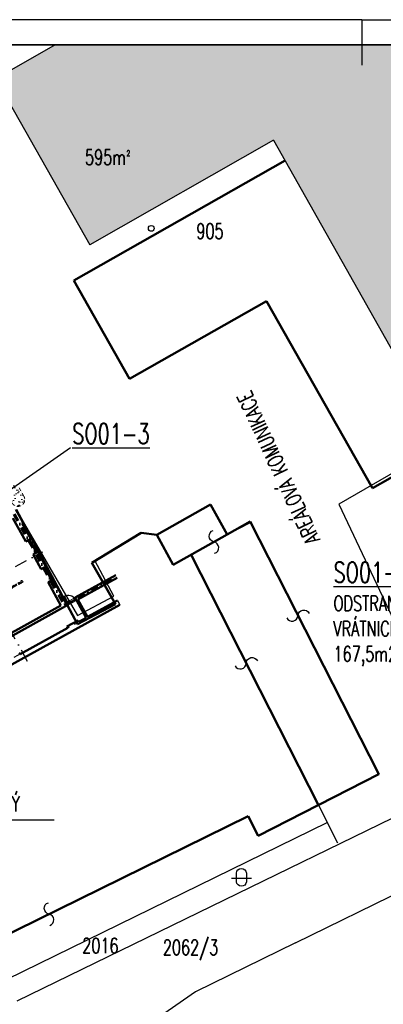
# Model space of a CAD drawing. Header units: millimetres. Extents: x 2886542 to 7567581, y -792623 to 134766.
# Tile 68 of 256: x 4116211 to 4152271, y -443093 to -345537. Entities that reach past the tile are written whole.
import ezdxf

# ---------------------------------------------------------------- set-up
doc = ezdxf.new("R2010")
doc.units = ezdxf.units.MM
for name, pattern in [('ACAD_ISO12W100', [21, 12, -3, 0, -3, 0, -3]), ('DASHDOT', [1, 0.5, -0.25, 0, -0.25]), ('DASHDOTX2', [50.8, 25.4, -12.7, 0, -12.7]), ('DIVIDE', [1.25, 0.5, -0.25, 0, -0.25, 0, -0.25])]:
    doc.linetypes.add(name, pattern=pattern)
for name, color, linetype in [('IN_C_CERCHOVANA', 7, 'DIVIDE'), ('IN_C_OSA', 6, 'DASHDOT'), ('IN_TEXT', 7, 'Continuous'), ('IN_VYPLNE OTVORU', 151, 'Continuous'), ('KATASTR', 7, 'Continuous'), ('požárničina', 10, 'Continuous')]:
    doc.layers.add(name, color=color, linetype=linetype)
for name, color, linetype, lineweight in [('IN_C_TLUSTA', 5, 'Continuous', 50), ('Text obecně', 7, 'Continuous', 25), ('Vrstva 6', 7, 'Continuous', 0)]:
    doc.layers.add(name, color=color, linetype=linetype, lineweight=lineweight)
doc.layers.add('IN_HELP', color=6, linetype='Continuous', plot=False)
doc.styles.add('KOTY', font='SIMPLEX.SHX', dxfattribs={"width": 0.7})
doc.styles.add('ROMAND', font='romand.shx', dxfattribs={"width": 0.85})
doc.dimstyles.new('IP 1_100', dxfattribs={"dimscale": 100, "dimtxt": 2.5, "dimasz": 2, "dimexe": 1, "dimexo": 5, "dimgap": 1, "dimtad": 1, "dimdec": 0, "dimzin": 0, "dimdsep": 46, "dimtxsty": 'ROMAND', "dimblk": 'ARCHTICK', "dimcen": 0.09, "dimdle": 1, "dimclrd": 256, "dimclre": 256, "dimclrt": 7, "dimadec": 0, "dimazin": 0, "dimtfac": 1, "dimtdec": 0, "dimtix": 1, "dimtmove": 2, "dimatfit": 3, "dimldrblk": 'OBLIQUE', "dimfxl": 0, "dimtolj": 1, "dimtzin": 0, "dimarcsym": 0})

# ---------------------------------------------------------------- blocks, each defined once
blk = doc.blocks.new('_ArchTick')
at = {"color": 0, "linetype": 'ByBlock', "const_width": 0.15}
blk.add_lwpolyline([(-0.5, -0.5), (0.5, 0.5)], dxfattribs=at)
blk = doc.blocks.new('nástrojárna')
at = {"linetype": 'ACAD_ISO12W100', "lineweight": 0, "ltscale": 50}
h = blk.add_hatch(dxfattribs=at)
h.set_pattern_fill('AR-SAND', color=1, scale=16, style=0)
h.paths.add_polyline_path([(4195749, -604644), (4195749, -605089), (4196429, -605089, 0.238329)], flags=17)
h.paths.add_polyline_path([(4197099, -604604, 1), (4195749, -604604), (4195749, -604604), (4195749, -604644, -0.381966), (4196549, -605539), (4195749, -605539), (4195749, -605574, 1), (4197099, -605574)])
h.paths.add_polyline_path([(4196429, -605089), (4195749, -605089), (4195749, -605539), (4196549, -605539, 0.131652)], flags=17)
h.paths.add_polyline_path([(4195838, -605403), (4196405, -605403), (4196405, -604769), (4195838, -604769)], flags=25)
h.paths.add_polyline_path([(4195838, -605403), (4196405, -605403), (4196405, -604769), (4195838, -604769)], flags=24)
at = {"layer": 'IN_C_CERCHOVANA', "color": 250, "ltscale": 50}
blk.add_line((4195789, -616814), (4196689, -616814), dxfattribs=at)
at = {"layer": 'IN_C_OSA', "color": 250, "ltscale": 2500}
for p, q in [((4189514, -620070), (4189514, -594801)), ((4135508, -611284), (4196081, -611284)), ((4163557, -619084), (4196081, -619084))]:
    blk.add_line(p, q, dxfattribs=at)
at = {"layer": 'IN_C_TLUSTA', "color": 250}
for p, q in [((4195749, -607844), (4195749, -606344)), ((4195099, -609594), (4195099, -606944)), ((4195649, -609594), (4195649, -607844)), ((4195749, -607844), (4195649, -607844)), ((4195099, -609594), (4195649, -609594)), ((4195099, -611074), (4195649, -611074)), ((4195099, -612714), (4195099, -611074)), ((4195649, -612714), (4195649, -611074)), ((4195099, -612714), (4195649, -612714)), ((4195099, -614194), (4195649, -614194)), ((4195099, -616814), (4195099, -614194)), ((4195649, -616814), (4195649, -614194)), ((4186689, -617114), (4195789, -617114)), ((4188099, -616814), (4195099, -616814)), ((4195649, -616814), (4195789, -616814)), ((4195789, -617114), (4195789, -616814)), ((4196689, -617114), (4196689, -616814)), ((4196689, -616814), (4201299, -616814)), ((4196689, -617114), (4196689, -619084)), ((4196839, -617114), (4201299, -617114)), ((4196839, -617114), (4196839, -619084)), ((4189209, -618934), (4189209, -619084)), ((4189209, -619084), (4194609, -619084)), ((4194609, -618934), (4195859, -618934)), ((4194609, -618934), (4194609, -619084)), ((4195859, -618934), (4195859, -619084)), ((4195859, -619084), (4196689, -619084)), ((4196839, -619084), (4200246, -619084)), ((4170489, -619584), (4200246, -619584))]:
    blk.add_line(p, q, dxfattribs=at)
at = {"layer": 'IN_HELP', "color": 250, "lineweight": 30}
blk.add_line((4200246, -619084), (4200246, -619584), dxfattribs=at)
at = {"layer": 'IN_VYPLNE OTVORU', "color": 250}
for p, q in [((4195449, -609594), (4195449, -611074)), ((4195549, -609694), (4195449, -609694)), ((4195549, -609594), (4195549, -611074)), ((4195549, -609794), (4195449, -609794)), ((4195549, -609894), (4195449, -609894)), ((4195549, -609994), (4195449, -609994)), ((4195549, -610094), (4195449, -610094)), ((4195549, -610194), (4195449, -610194)), ((4195549, -610294), (4195449, -610294)), ((4195549, -610394), (4195449, -610394)), ((4195549, -610494), (4195449, -610494)), ((4195549, -610594), (4195449, -610594)), ((4195549, -610694), (4195449, -610694)), ((4195549, -610794), (4195449, -610794)), ((4195549, -610894), (4195449, -610894)), ((4195549, -610994), (4195449, -610994)), ((4195449, -612714), (4195449, -614194)), ((4195549, -612814), (4195449, -612814)), ((4195549, -612914), (4195449, -612914)), ((4195549, -613014), (4195449, -613014)), ((4195549, -613114), (4195449, -613114)), ((4195549, -613214), (4195449, -613214)), ((4195549, -613314), (4195449, -613314)), ((4195549, -613414), (4195449, -613414)), ((4195549, -613514), (4195449, -613514)), ((4195549, -613614), (4195449, -613614)), ((4195549, -612714), (4195549, -614194)), ((4195549, -613714), (4195449, -613714)), ((4195549, -613814), (4195449, -613814)), ((4195549, -613914), (4195449, -613914)), ((4195549, -614014), (4195449, -614014)), ((4195549, -614114), (4195449, -614114)), ((4195789, -616964), (4196689, -616964)), ((4195789, -617114), (4196689, -617114)), ((4195839, -617114), (4195839, -616964)), ((4196639, -617114), (4196639, -616964))]:
    blk.add_line(p, q, dxfattribs=at)
blk.add_lwpolyline([(4195839, -616964), (4195839, -616164, -0.414214), (4196639, -616964)], format="xyb", dxfattribs=at)
at = {"layer": 'požárničina', "linetype": 'ACAD_ISO12W100', "lineweight": 0, "ltscale": 30}
blk.add_line((4197099, -604604), (4197099, -605574), dxfattribs=at)
at = {"layer": 'požárničina', "linetype": 'DASHDOTX2', "lineweight": 60, "ltscale": 30}
for p, q in [((4195395, -606654), (4195395, -616950)), ((4195395, -616950), (4201299, -616950))]:
    blk.add_line(p, q, dxfattribs=at)
at = {"layer": 'požárničina', "linetype": 'ACAD_ISO12W100', "lineweight": 0, "ltscale": 30}
blk.add_arc((4196424, -605574), 675, 180, 0, dxfattribs=at)
at = {"layer": 'IN_TEXT', "color": 250, "insert": (4191552, -613002), "char_height": 200, "width": 2497.38, "attachment_point": 7, "style": 'ROMAND'}
blk.add_mtext('{\\C0;ŠATNY MUŽI}', dxfattribs=at)

msp = doc.modelspace()

# ---------------------------------------------------------------- hatches: boundary and pattern name
at = {"layer": 'požárničina', "linetype": 'Continuous', "lineweight": 50}
msp.add_hatch(color=253, dxfattribs=at).paths.add_polyline_path([(4157562.2, -348037.1), (4150149.5, -348037.1), (4119745, -348037.1), (4113827.3, -351395.4), (4123155.5, -367833), (4141388, -357486.2), (4161929.7, -393890.7), (4178219.5, -384646.4)])

# ---------------------------------------------------------------- linework, layer by layer
at = {"layer": 'KATASTR', "color": 7, "lineweight": 50}
for p, q in [((4142523, -359486.3), (4121578.8, -371372.3)), ((4121578.8, -371372.3), (4127110.7, -381120)), ((4127110.7, -381120), (4140694.1, -373411.4)), ((4140694.1, -373411.4), (4151212, -391944.9)), ((4151212, -391944.9), (4158508.6, -387827.6)), ((4115859.9, -394061.3), (4121953, -405442.9)), ((4129804.9, -396573.3), (4135118.4, -393573.5)), ((4135118.4, -393573.5), (4136788.1, -396531.1)), ((4136788.1, -396531.1), (4139055.5, -395251)), ((4139055.5, -395251), (4151816.3, -420302.8)), ((4123356.3, -399361.8), (4128252.2, -396366.4)), ((4128252.2, -396366.4), (4129804.9, -396573.3)), ((4131430.2, -399556.1), (4129804.9, -396573.3)), ((4136788.1, -396531.1), (4131430.2, -399556.1)), ((4145837.3, -423348.3), (4133201, -398556.3)), ((4125710.7, -403431.2), (4123356.3, -399361.8)), ((4121953, -405442.9), (4125710.7, -403431.2)), ((4151816.3, -420302.8), (4139858.4, -426393.9)), ((4138856.4, -424437.9), (4113341.5, -437002.4)), ((4139858.4, -426393.9), (4138856.4, -424437.9))]:
    msp.add_line(p, q, dxfattribs=at)
at = {"layer": 'KATASTR'}
for p, q in [((4153629.8, -390216.6), (4147873.4, -393553.5)), ((4129804.9, -396573.3), (4135118.4, -393573.5)), ((4135118.4, -393573.5), (4136788.1, -396531.1)), ((4147873.4, -393553.5), (4156303.8, -411441.9)), ((4116097.4, -394503.2), (4121938.4, -404553.7)), ((4136788.1, -396531.1), (4139106.1, -395350.4)), ((4139106.1, -395350.4), (4151816.3, -420302.8)), ((4123356.3, -399361.8), (4128252.2, -396366.4)), ((4128252.2, -396366.4), (4129804.9, -396573.3)), ((4125539.7, -402666.5), (4123651.2, -399111.5)), ((4121938.4, -404553.7), (4125539.7, -402666.5)), ((4151816.3, -420302.8), (4145838.1, -423349.8)), ((4115962.9, -442740.6), (4160779.4, -420938.5)), ((4145837.3, -423348.3), (4147732, -427087.5)), ((4114979.1, -440587.2), (4146716.2, -425072.5)), ((4143570.6, -437002.4), (4164002.5, -427003.9)), ((4143570.6, -437002.4), (4133661.4, -441851.6)), ((4133661.4, -441851.6), (4116834.5, -453434))]:
    msp.add_line(p, q, dxfattribs=at)
for points in [[(4135540.5, -398406.9, 0.7743875), (4135475.1, -397272.4, -0.7812922), (4135409.8, -396138.8)], [(4142690, -404794.2, 0.7743875), (4143805.1, -404575.2, -0.7812922), (4144919.3, -404356.5)], [(4137570, -409554.5, 0.7743875), (4138677.9, -409301.8, -0.7812922), (4139784.9, -409049.2)], [(4137701, -430093.5, -0.9407376), (4138697.9, -430093.5), (4138697.9, -430963, -0.8764223), (4137701, -430954), (4137701, -430093.5)], [(4119186.7, -435290.6, 0.7743875), (4119121.4, -434156.2, -0.7812922), (4119056.1, -433022.6)]]:
    msp.add_lwpolyline(points, format="xyb", dxfattribs=at)
msp.add_lwpolyline([(4137202.3, -430591.7), (4139196.2, -430591.7)], dxfattribs=at)
msp.add_circle((4129260, -366212.7), 285.6, dxfattribs=at)
at = {"layer": 'Text obecně'}
for p, q in [((4150149.5, -345537.2), (4045152, -345537.2)), ((4150149.5, -345537.2), (4150149.5, -350034.4)), ((4150149.5, -345537.2), (4255147, -345537.2)), ((4047651.9, -348037.1), (4150149.5, -348037.1)), ((4150149.5, -348037.1), (4047651.9, -348037.1)), ((4150149.5, -348037.1), (4047651.9, -348037.1)), ((4047651.9, -348037.1), (4150149.5, -348037.1)), ((4150149.5, -348037.1), (4047651.9, -348037.1)), ((4150149.5, -348037.1), (4047651.9, -348037.1)), ((4047651.9, -348037.1), (4150149.5, -348037.1)), ((4150149.5, -348037.1), (4047651.9, -348037.1)), ((4150149.5, -348037.1), (4047651.9, -348037.1)), ((4047651.9, -348037.1), (4150149.5, -348037.1)), ((4150149.5, -348037.1), (4047651.9, -348037.1)), ((4150149.5, -348037.1), (4047651.9, -348037.1)), ((4047651.9, -348037.1), (4150149.5, -348037.1)), ((4150149.5, -348037.1), (4047651.9, -348037.1)), ((4150149.5, -348037.1), (4047651.9, -348037.1)), ((4252647, -348037.1), (4150149.5, -348037.1)), ((4150149.5, -348037.1), (4252647, -348037.1)), ((4150149.5, -348037.1), (4252647, -348037.1))]:
    msp.add_line(p, q, dxfattribs=at)
at = {"layer": 'Vrstva 6', "color": 1, "linetype": 'Continuous', "lineweight": 30}
for p, q in [((4119745, -348037.1), (4113827.3, -351395.4)), ((4113827.3, -351395.4), (4123155.5, -367833)), ((4141388, -357486.2), (4123155.5, -367833)), ((4141388, -357486.2), (4161929.7, -393890.7))]:
    msp.add_line(p, q, dxfattribs=at)

# ---------------------------------------------------------------- block references
at = {"layer": 'požárničina', "color": 1, "linetype": 'Continuous', "lineweight": 50, "rotation": 28.85998199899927}
msp.add_blockref('nástrojárna', (148512.4, -1888211), dxfattribs=at)

# ---------------------------------------------------------------- texts
at = {"layer": 'IN_TEXT', "attachment_point": 1, "style": 'KOTY'}
for s, insert, char_height, width in [('595m{\\fISOCPEUR|b0|i0|c238|p34;²}', (4122693.7, -358413.8), 1500, 5815), ('{\\LSO01-3}', (4121421.3, -385554.4), 2000, 6757.857), ('{\\LSO01-5\\P\\H0.75x;\\lODSTRANĚNÍ VRÁTNICE\\P167,5m2}', (4147332.7, -399286.4), 2000, 6757.857), ('ODSTRAŇOVANÝ KOMÍN 7,1m{\\fISOCPEUR|b0|i0|c238|p34;²}', (4105531, -422477.2), 1500, 15598.124)]:
    msp.add_mtext(s, dxfattribs=dict(at, insert=insert, char_height=char_height, width=width))
at = {"layer": 'IN_TEXT', "insert": (4144672.1, -397691.4), "char_height": 1500, "width": 25698.196, "attachment_point": 1, "rotation": 115.040215, "style": 'KOTY'}
msp.add_mtext('AREÁLOVÁ KOMUNIKACE', dxfattribs=at)
at = {"layer": 'KATASTR', "char_height": 1500, "width": 486.766, "attachment_point": 1, "style": 'KOTY'}
for s, insert in [('905', (4133728.3, -365739.1)), ('2016', (4122415.3, -436525.7)), ('2062/3', (4130409.8, -436707.6))]:
    msp.add_mtext(s, dxfattribs=dict(at, insert=insert))

# ---------------------------------------------------------------- leaders
at = {"layer": 'IN_TEXT'}
for points in [[(4114860.9, -392367.6), (4121241.4, -387938.8)], [(4089805.5, -404723.9), (4105052.5, -424824), (4119627.8, -424824)]]:
    msp.add_leader(points, dimstyle='IP 1_100', override={"dimasz": 35, "dimtad": 0}, dxfattribs=at)

doc.saveas('drawing.dxf')
